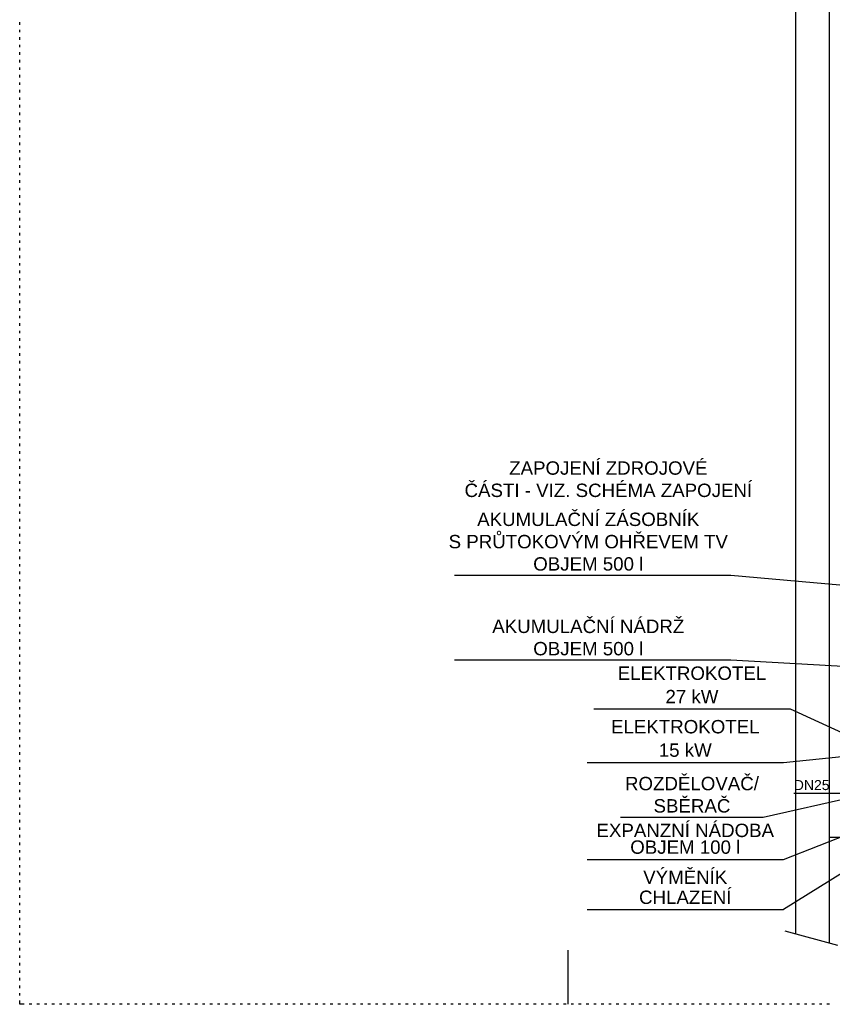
# Model space of a CAD drawing. Extents: x 997 to 109698, y 921 to 94021.
# Tile 1 of 256: x 997 to 13146, y 921 to 15640. Entities that reach past the tile are written whole.
import ezdxf
from ezdxf.enums import TextEntityAlignment as Align

# ---------------------------------------------------------------- set-up
doc = ezdxf.new("R2010")
doc.units = 0
doc.header["$MEASUREMENT"] = 0
for name, color, linetype in [('1', 7, 'CONTINUOUS'), ('40', 7, 'CONTINUOUS'), ('42', 7, 'CONTINUOUS'), ('63', 15, 'CONTINUOUS')]:
    doc.layers.add(name, color=color, linetype=linetype)
doc.styles.get("Standard").update_dxf_attribs({"font": 'Arial.ttf', "height": 0.2})

msp = doc.modelspace()

# ---------------------------------------------------------------- linework, layer by layer
at = {"layer": '1', "color": 141}
for p, q in [((997.223511, 15564.703237), (997.223511, 15602.203237)), ((997.223511, 15452.203237), (997.223511, 15489.703237)), ((997.223511, 15339.703237), (997.223511, 15377.203237)), ((997.223511, 15227.203237), (997.223511, 15264.703237)), ((997.223511, 15114.703237), (997.223511, 15152.203237)), ((997.223511, 15002.203237), (997.223511, 15039.703237)), ((997.223511, 14889.703237), (997.223511, 14927.203237)), ((997.223511, 14777.203237), (997.223511, 14814.703237)), ((997.223511, 14664.703237), (997.223511, 14702.203237)), ((997.223511, 14552.203237), (997.223511, 14589.703237)), ((997.223511, 14439.703237), (997.223511, 14477.203237)), ((997.223511, 14327.203237), (997.223511, 14364.703237)), ((997.223511, 14214.703237), (997.223511, 14252.203237)), ((997.223511, 14102.203237), (997.223511, 14139.703237)), ((997.223511, 13989.703237), (997.223511, 14027.203237)), ((997.223511, 13877.203237), (997.223511, 13914.703237)), ((997.223511, 13764.703237), (997.223511, 13802.203237)), ((997.223511, 13652.203237), (997.223511, 13689.703237)), ((997.223511, 13539.703237), (997.223511, 13577.203237)), ((997.223511, 13427.203237), (997.223511, 13464.703237)), ((997.223511, 13314.703237), (997.223511, 13352.203237)), ((997.223511, 13202.203237), (997.223511, 13239.703237)), ((997.223511, 13089.703237), (997.223511, 13127.203237)), ((997.223511, 12977.203237), (997.223511, 13014.703237)), ((997.223511, 12864.703237), (997.223511, 12902.203237)), ((997.223511, 12752.203237), (997.223511, 12789.703237)), ((997.223511, 12639.703237), (997.223511, 12677.203237)), ((997.223511, 12527.203237), (997.223511, 12564.703237)), ((997.223511, 12414.703237), (997.223511, 12452.203237)), ((997.223511, 12302.203237), (997.223511, 12339.703237)), ((997.223511, 12189.703237), (997.223511, 12227.203237)), ((997.223511, 12077.203237), (997.223511, 12114.703237)), ((997.223511, 11964.703237), (997.223511, 12002.203237)), ((997.223511, 11852.203237), (997.223511, 11889.703237)), ((997.223511, 11739.703237), (997.223511, 11777.203237)), ((997.223511, 11627.203237), (997.223511, 11664.703237)), ((997.223511, 11514.703237), (997.223511, 11552.203237)), ((997.223511, 11402.203237), (997.223511, 11439.703237)), ((997.223511, 11289.703237), (997.223511, 11327.203237)), ((997.223511, 11177.203237), (997.223511, 11214.703237)), ((997.223511, 11064.703237), (997.223511, 11102.203237)), ((997.223511, 10952.203237), (997.223511, 10989.703237)), ((997.223511, 10839.703237), (997.223511, 10877.203237)), ((997.223511, 10727.203237), (997.223511, 10764.703237)), ((997.223511, 10614.703237), (997.223511, 10652.203237)), ((997.223511, 10502.203237), (997.223511, 10539.703237)), ((997.223511, 10389.703237), (997.223511, 10427.203237)), ((997.223511, 10277.203237), (997.223511, 10314.703237)), ((997.223511, 10164.703237), (997.223511, 10202.203237)), ((997.223511, 10052.203237), (997.223511, 10089.703237)), ((997.223511, 9939.703237), (997.223511, 9977.203237)), ((997.223511, 9827.203237), (997.223511, 9864.703237)), ((997.223511, 9714.703237), (997.223511, 9752.203237)), ((997.223511, 9602.203237), (997.223511, 9639.703237)), ((997.223511, 9489.703237), (997.223511, 9527.203237)), ((997.223511, 9377.203237), (997.223511, 9414.703237)), ((997.223511, 9264.703237), (997.223511, 9302.203237)), ((997.223511, 9152.203237), (997.223511, 9189.703237)), ((997.223511, 9039.703237), (997.223511, 9077.203237)), ((997.223511, 8927.203237), (997.223511, 8964.703237)), ((997.223511, 8814.703237), (997.223511, 8852.203237)), ((997.223511, 8702.203237), (997.223511, 8739.703237)), ((997.223511, 8589.703237), (997.223511, 8627.203237)), ((997.223511, 8477.203237), (997.223511, 8514.703237)), ((997.223511, 8364.703237), (997.223511, 8402.203237)), ((997.223511, 8252.203237), (997.223511, 8289.703237)), ((997.223511, 8139.703237), (997.223511, 8177.203237)), ((997.223511, 8027.203237), (997.223511, 8064.703237)), ((997.223511, 7914.703237), (997.223511, 7952.203237)), ((997.223511, 7802.203237), (997.223511, 7839.703237)), ((997.223511, 7689.703237), (997.223511, 7727.203237)), ((997.223511, 7577.203237), (997.223511, 7614.703237)), ((997.223511, 7464.703237), (997.223511, 7502.203237)), ((997.223511, 7352.203237), (997.223511, 7389.703237)), ((997.223511, 7239.703237), (997.223511, 7277.203237)), ((997.223511, 7127.203237), (997.223511, 7164.703237)), ((997.223511, 7014.703237), (997.223511, 7052.203237)), ((997.223511, 6902.203237), (997.223511, 6939.703237)), ((997.223511, 6789.703237), (997.223511, 6827.203237)), ((997.223511, 6677.203237), (997.223511, 6714.703237)), ((997.223511, 6564.703237), (997.223511, 6602.203237)), ((997.223511, 6452.203237), (997.223511, 6489.703237)), ((997.223511, 6339.703237), (997.223511, 6377.203237)), ((997.223511, 6227.203237), (997.223511, 6264.703237)), ((997.223511, 6114.703237), (997.223511, 6152.203237)), ((997.223511, 6002.203237), (997.223511, 6039.703237)), ((997.223511, 5889.703237), (997.223511, 5927.203237)), ((997.223511, 5777.203237), (997.223511, 5814.703237)), ((997.223511, 5664.703237), (997.223511, 5702.203237)), ((997.223511, 5552.203237), (997.223511, 5589.703237)), ((997.223511, 5439.703237), (997.223511, 5477.203237)), ((997.223511, 5327.203237), (997.223511, 5364.703237)), ((997.223511, 5214.703237), (997.223511, 5252.203237)), ((997.223511, 5102.203237), (997.223511, 5139.703237)), ((997.223511, 4989.703237), (997.223511, 5027.203237)), ((997.223511, 4877.203237), (997.223511, 4914.703237)), ((997.223511, 4764.703237), (997.223511, 4802.203237)), ((997.223511, 4652.203237), (997.223511, 4689.703237)), ((997.223511, 4539.703237), (997.223511, 4577.203237)), ((997.223511, 4427.203237), (997.223511, 4464.703237)), ((997.223511, 4314.703237), (997.223511, 4352.203237)), ((997.223511, 4202.203237), (997.223511, 4239.703237)), ((997.223511, 4089.703237), (997.223511, 4127.203237)), ((997.223511, 3977.203237), (997.223511, 4014.703237)), ((997.223511, 3864.703237), (997.223511, 3902.203237)), ((997.223511, 3752.203237), (997.223511, 3789.703237)), ((997.223511, 3639.703237), (997.223511, 3677.203237)), ((997.223511, 3527.203237), (997.223511, 3564.703237)), ((997.223511, 3414.703237), (997.223511, 3452.203237)), ((997.223511, 3302.203237), (997.223511, 3339.703237)), ((997.223511, 3189.703237), (997.223511, 3227.203237)), ((997.223511, 3077.203237), (997.223511, 3114.703237)), ((997.223511, 2964.703237), (997.223511, 3002.203237)), ((997.223511, 2852.203237), (997.223511, 2889.703237)), ((997.223511, 2739.703237), (997.223511, 2777.203237)), ((997.223511, 2627.203237), (997.223511, 2664.703237)), ((997.223511, 2514.703237), (997.223511, 2552.203237)), ((997.223511, 2402.203237), (997.223511, 2439.703237)), ((997.223511, 2289.703237), (997.223511, 2327.203237)), ((997.223511, 2177.203237), (997.223511, 2214.703237)), ((997.223511, 2064.703237), (997.223511, 2102.203237)), ((997.223511, 1952.203237), (997.223511, 1989.703237)), ((997.223511, 1839.703237), (997.223511, 1877.203237)), ((997.223511, 1727.203237), (997.223511, 1764.703237)), ((997.223511, 1614.703237), (997.223511, 1652.203237)), ((997.223511, 1502.203237), (997.223511, 1539.703237)), ((997.223511, 1389.703237), (997.223511, 1427.203237)), ((997.223511, 1277.203237), (997.223511, 1314.703237)), ((997.223511, 1164.703237), (997.223511, 1202.203237)), ((997.223511, 1052.203237), (997.223511, 1089.703237)), ((997.223511, 920.953237), (997.223511, 977.203237)), ((1066.179858, 920.953237), (997.223511, 920.953237)), ((1178.679858, 920.953237), (1141.179858, 920.953237)), ((1291.179858, 920.953237), (1253.679858, 920.953237)), ((1403.679858, 920.953237), (1366.179858, 920.953237)), ((1516.179858, 920.953237), (1478.679858, 920.953237)), ((1628.679858, 920.953237), (1591.179858, 920.953237)), ((1741.179858, 920.953237), (1703.679858, 920.953237)), ((1853.679858, 920.953237), (1816.179858, 920.953237)), ((1966.179858, 920.953237), (1928.679858, 920.953237)), ((2078.679858, 920.953237), (2041.179858, 920.953237)), ((2191.179858, 920.953237), (2153.679858, 920.953237)), ((2303.679858, 920.953237), (2266.179858, 920.953237)), ((2416.179858, 920.953237), (2378.679858, 920.953237)), ((2528.679858, 920.953237), (2491.179858, 920.953237)), ((2641.179858, 920.953237), (2603.679858, 920.953237)), ((2753.679858, 920.953237), (2716.179858, 920.953237)), ((2866.179858, 920.953237), (2828.679858, 920.953237)), ((2978.679858, 920.953237), (2941.179858, 920.953237)), ((3091.179858, 920.953237), (3053.679858, 920.953237)), ((3203.679858, 920.953237), (3166.179858, 920.953237)), ((3316.179858, 920.953237), (3278.679858, 920.953237)), ((3428.679858, 920.953237), (3391.179858, 920.953237)), ((3541.179858, 920.953237), (3503.679858, 920.953237)), ((3653.679858, 920.953237), (3616.179858, 920.953237)), ((3766.179858, 920.953237), (3728.679858, 920.953237)), ((3878.679858, 920.953237), (3841.179858, 920.953237)), ((3991.179858, 920.953237), (3953.679858, 920.953237)), ((4103.679858, 920.953237), (4066.179858, 920.953237)), ((4216.179858, 920.953237), (4178.679858, 920.953237)), ((4328.679858, 920.953237), (4291.179858, 920.953237)), ((4441.179858, 920.953237), (4403.679858, 920.953237)), ((4553.679858, 920.953237), (4516.179858, 920.953237)), ((4666.179858, 920.953237), (4628.679858, 920.953237)), ((4778.679858, 920.953237), (4741.179858, 920.953237)), ((4891.179858, 920.953237), (4853.679858, 920.953237)), ((5003.679858, 920.953237), (4966.179858, 920.953237)), ((5116.179858, 920.953237), (5078.679858, 920.953237)), ((5228.679858, 920.953237), (5191.179858, 920.953237)), ((5341.179858, 920.953237), (5303.679858, 920.953237)), ((5453.679858, 920.953237), (5416.179858, 920.953237)), ((5566.179858, 920.953237), (5528.679858, 920.953237)), ((5678.679858, 920.953237), (5641.179858, 920.953237)), ((5791.179858, 920.953237), (5753.679858, 920.953237)), ((5903.679858, 920.953237), (5866.179858, 920.953237)), ((6016.179858, 920.953237), (5978.679858, 920.953237)), ((6128.679858, 920.953237), (6091.179858, 920.953237)), ((6241.179858, 920.953237), (6203.679858, 920.953237)), ((6353.679858, 920.953237), (6316.179858, 920.953237)), ((6466.179858, 920.953237), (6428.679858, 920.953237)), ((6578.679858, 920.953237), (6541.179858, 920.953237)), ((6691.179858, 920.953237), (6653.679858, 920.953237)), ((6803.679858, 920.953237), (6766.179858, 920.953237)), ((6916.179858, 920.953237), (6878.679858, 920.953237)), ((7028.679858, 920.953237), (6991.179858, 920.953237)), ((7141.179858, 920.953237), (7103.679858, 920.953237)), ((7253.679858, 920.953237), (7216.179858, 920.953237)), ((7366.179858, 920.953237), (7328.679858, 920.953237)), ((7478.679858, 920.953237), (7441.179858, 920.953237)), ((7591.179858, 920.953237), (7553.679858, 920.953237)), ((7703.679858, 920.953237), (7666.179858, 920.953237)), ((7816.179858, 920.953237), (7778.679858, 920.953237)), ((7928.679858, 920.953237), (7891.179858, 920.953237)), ((8041.179858, 920.953237), (8003.679858, 920.953237)), ((8153.679858, 920.953237), (8116.179858, 920.953237)), ((8266.179858, 920.953237), (8228.679858, 920.953237)), ((8378.679858, 920.953237), (8341.179858, 920.953237)), ((8491.179858, 920.953237), (8453.679858, 920.953237)), ((8603.679858, 920.953237), (8566.179858, 920.953237)), ((8716.179858, 920.953237), (8678.679858, 920.953237)), ((8828.679858, 920.953237), (8791.179858, 920.953237)), ((8941.179858, 920.953237), (8903.679858, 920.953237)), ((9053.679858, 920.953237), (9016.179858, 920.953237)), ((9166.179858, 920.953237), (9128.679858, 920.953237)), ((9278.679858, 920.953237), (9241.179858, 920.953237)), ((9391.179858, 920.953237), (9353.679858, 920.953237)), ((9503.679858, 920.953237), (9466.179858, 920.953237)), ((9616.179858, 920.953237), (9578.679858, 920.953237)), ((9728.679858, 920.953237), (9691.179858, 920.953237)), ((9841.179858, 920.953237), (9803.679858, 920.953237)), ((9953.679858, 920.953237), (9916.179858, 920.953237)), ((10066.179858, 920.953237), (10028.679858, 920.953237)), ((10178.679858, 920.953237), (10141.179858, 920.953237)), ((10291.179858, 920.953237), (10253.679858, 920.953237)), ((10403.679858, 920.953237), (10366.179858, 920.953237)), ((10516.179858, 920.953237), (10478.679858, 920.953237)), ((10628.679858, 920.953237), (10591.179858, 920.953237)), ((10741.179858, 920.953237), (10703.679858, 920.953237)), ((10853.679858, 920.953237), (10816.179858, 920.953237)), ((10966.179858, 920.953237), (10928.679858, 920.953237)), ((11078.679858, 920.953237), (11041.179858, 920.953237)), ((11191.179858, 920.953237), (11153.679858, 920.953237)), ((11303.679858, 920.953237), (11266.179858, 920.953237)), ((11416.179858, 920.953237), (11378.679858, 920.953237)), ((11528.679858, 920.953237), (11491.179858, 920.953237)), ((11641.179858, 920.953237), (11603.679858, 920.953237)), ((11753.679858, 920.953237), (11716.179858, 920.953237)), ((11866.179858, 920.953237), (11828.679858, 920.953237)), ((11978.679858, 920.953237), (11941.179858, 920.953237)), ((12091.179858, 920.953237), (12053.679858, 920.953237)), ((12203.679858, 920.953237), (12166.179858, 920.953237)), ((12316.179858, 920.953237), (12278.679858, 920.953237)), ((12428.679858, 920.953237), (12391.179858, 920.953237)), ((12541.179858, 920.953237), (12503.679858, 920.953237)), ((12653.679858, 920.953237), (12616.179858, 920.953237)), ((12766.179858, 920.953237), (12728.679858, 920.953237)), ((12878.679858, 920.953237), (12841.179858, 920.953237)), ((12991.179858, 920.953237), (12953.679858, 920.953237)), ((13103.679858, 920.953237), (13066.179858, 920.953237))]:
    msp.add_line(p, q, dxfattribs=at)
at = {"layer": '1', "color": 4}
msp.add_line((9197.636205, 920.953237), (9197.636205, 1729.202499), dxfattribs=at)
at = {"layer": '40', "color": 8, "linetype": 'Continuous'}
for p, q in [((13097.601607, 22995.879236), (13097.601607, 1841.770067)), ((13097.601607, 22995.879236), (13097.601607, 3420.953237)), ((12597.601607, 22657.907867), (12597.601607, 1975.744663)), ((13097.601607, 3420.953237), (36897.636205, 3420.953237)), ((12434.948549, 2019.327419), (13225.888645, 1807.395659))]:
    msp.add_line(p, q, dxfattribs=at)
at = {"layer": '42', "color": 117}
for p, q in [((7497.636205, 7337.619904), (11630.969539, 7337.619904)), ((11630.969539, 7337.619904), (15343.339746, 7009.271036)), ((7497.636205, 6070.953237), (11630.969539, 6070.953237)), ((11630.969539, 6070.953237), (15192.708248, 5866.282176)), ((9580.969539, 5337.619904), (12514.302872, 5337.619904)), ((12514.302872, 5337.619904), (13497.636205, 4884.97534)), ((12414.302872, 4537.619904), (13497.636205, 4647.142205)), ((9480.969539, 4537.619904), (12414.302872, 4537.619904)), ((12114.302872, 3720.953237), (13791.341461, 4094.258459)), ((12414.302872, 3087.619904), (14713.856414, 3987.509695)), ((9980.969539, 3720.953237), (12114.302872, 3720.953237)), ((14798.212913, 3820.953237), (12414.302872, 2337.619904)), ((9480.969539, 3087.619904), (12414.302872, 3087.619904)), ((9480.969539, 2337.619904), (12414.302872, 2337.619904))]:
    msp.add_line(p, q, dxfattribs=at)
at = {"layer": '63', "color": 74, "linetype": 'Continuous'}
msp.add_line((13722.636205, 4070.953237), (12569.522622, 4070.953237), dxfattribs=at)

# ---------------------------------------------------------------- texts
at = {"layer": '42', "color": 1}
for s, p in [('ZAPOJENÍ ZDROJOVÉ', (9797.636205, 8837.619904)), ('ČÁSTI - VIZ. SCHÉMA ZAPOJENÍ', (9797.636205, 8504.286571))]:
    msp.add_text(s, height=200, dxfattribs=at).set_placement(p, align=Align.CENTER)
at = {"layer": '42', "color": 117}
for s, p in [('AKUMULAČNÍ ZÁSOBNÍK', (9497.636205, 8070.953237)), ('S PRŮTOKOVÝM OHŘEVEM TV', (9497.636205, 7737.619904)), ('OBJEM 500 l', (9497.636205, 7404.286571)), ('AKUMULAČNÍ NÁDRŽ', (9497.636205, 6470.953237)), ('OBJEM 500 l', (9497.636205, 6137.619904)), ('ELEKTROKOTEL', (11047.636205, 5770.953237)), ('27 kW', (11047.636205, 5420.953237)), ('ELEKTROKOTEL', (10947.636205, 4970.953237)), ('15 kW', (10947.636205, 4620.953237)), ('ROZDĚLOVAČ/', (11047.636205, 4120.953237)), ('SBĚRAČ', (11047.636205, 3787.619904)), ('EXPANZNÍ NÁDOBA', (10947.636205, 3420.953237)), ('OBJEM 100 l', (10947.636205, 3170.953237)), ('VÝMĚNÍK', (10947.636205, 2720.953237)), ('CHLAZENÍ', (10947.636205, 2420.953237))]:
    msp.add_text(s, height=200, dxfattribs=at).set_placement(p, align=Align.CENTER)
at = {"layer": '63', "color": 74}
msp.add_text('DN25', height=150, dxfattribs=at).set_placement((12569.522622, 4123.453237))

doc.saveas('drawing.dxf')
